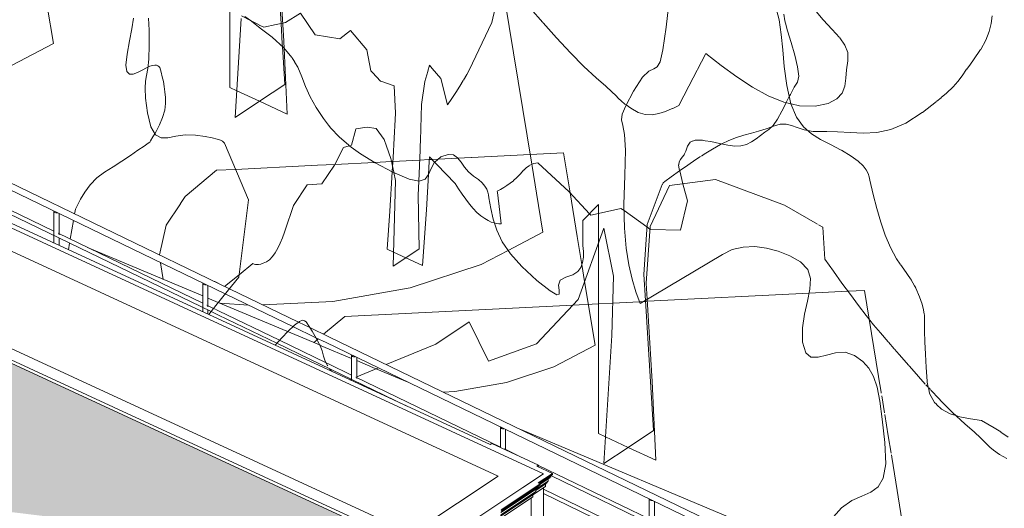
# Model space of a CAD drawing. Header units: millimetres. Extents: x -46876 to 9452, y -13755 to 24767.
# Tile 42 of 55: x -3529 to 4090, y 2420 to 6201. Entities that reach past the tile are written whole.
import ezdxf

# ---------------------------------------------------------------- set-up
doc = ezdxf.new("R2010")
doc.units = ezdxf.units.MM
for name, color, linetype, lineweight in [('A-FLOR', 192, 'Continuous', 9), ('A-FLOR-HRAL', 11, 'Continuous', 9), ('A-GENM', 13, 'Continuous', 9), ('A-ROOF', 132, 'Continuous', 9), ('A-ROOF-OTLN', 132, 'Continuous', 9), ('A-ROOF-PATT', 132, 'Continuous', 9), ('A-WALL', 113, 'Continuous', 9), ('L-PLNT', 71, 'Continuous', 9)]:
    doc.layers.add(name, color=color, linetype=linetype, lineweight=lineweight)

# ---------------------------------------------------------------- blocks, each defined once
blk = doc.blocks.new('Generic Models 19 - Generic Models 19-3087287-3D - CAPA')
at = {"layer": 'A-GENM'}
for p, q in [((111.5, 2913.4), (-6777.9, 6095)), ((124.3, 2921.9), (111.5, 2913.4)), ((486.4, 2754.6), (124.3, 2921.9)), ((473.6, 2746.1), (486.4, 2754.6)), ((595.1, 2690), (473.6, 2746.1)), ((486.4, 2746.3), (481, 2742.7)), ((486.4, 2746.3), (486.4, 2754.6)), ((484, 2616.3), (595.1, 2690)), ((595.1, 2681.7), (491.4, 2612.9)), ((595.1, 2681.7), (595.1, 2690)), ((197.3, 2408.7), (499.3, 2609.2)), ((499.3, 2600.9), (197.3, 2400.3)), ((552.8, 2618.9), (464.1, 2560.1)), ((545.8, 2610.5), (464.1, 2556.3)), ((559.8, 2630.5), (478.2, 2576.3)), ((499.3, 2609.2), (484, 2616.3)), ((581, 2664.3), (498.5, 2609.6)), ((573.9, 2655.7), (499.3, 2606.1)), ((499.3, 2609.2), (499.3, 2600.9)), ((538.7, 2588.4), (538.7, 2605.9)), ((545.8, 2610.5), (545.8, 2614.2)), ((552.8, 2618.9), (552.8, 2625.8)), ((559.8, 2630.5), (559.8, 2646.3)), ((573.9, 2655.7), (573.9, 2659.7)), ((-9204.6, -3772.7), (364.5, 2580.2)), ((450, 2529.7), (192.8, 2358.9)), ((457.1, 2538.1), (193.5, 2363.1)), ((464.1, 2549.7), (194.1, 2370.4)), ((478.2, 2574.8), (195.4, 2387.1)), ((485.3, 2583.5), (196, 2391.5)), ((538.7, 2588.4), (443, 2524.8)), ((443, 2525), (443, 2507.5)), ((450, 2533.4), (450, 2529.7)), ((457.1, 2545), (457.1, 2538.1)), ((464.1, 2565.5), (464.1, 2549.7)), ((478.2, 2578.9), (478.2, 2574.8)), ((443, 2507.5), (192.2, 2341)), ((428.9, 2022.5), (428.9, 2497.7))]:
    blk.add_line(p, q, dxfattribs=at)
for points in [[(581, 2664.3, 0), (579.8, 2667.5, 0), (580, 2670.8, 0)], [(484.3, 2589.9, 0), (484.1, 2586.6, 0), (485.3, 2583.5, 0)]]:
    blk.add_polyline3d(points, dxfattribs=at)
blk = doc.blocks.new('Railing - 4 cm-4350514-3D - CAPA')
at = {"layer": 'A-FLOR-HRAL'}
for p, q in [((-3264.4, 4716.9), (-3264.4, 4472.4)), ((-3224.4, 4536.5), (-3224.4, 4700.2)), ((-3224.4, 4453.9), (-3224.4, 4511.4))]:
    blk.add_line(p, q, dxfattribs=at)
for points in [[(-3257.2, 4708.1, 0), (-3262.6, 4712.2, 0), (-3264.4, 4717.1, 0), (-3264, 4719.1, 0)], [(-3237, 4706.1, 0), (-3240.4, 4705.5, 0), (-3249.3, 4705.8, 0), (-3257.2, 4708.1, 0)]]:
    blk.add_polyline3d(points, dxfattribs=at)
blk = doc.blocks.new('Railing - 4 cm-4350512-3D - CAPA')
at = {"layer": 'A-FLOR-HRAL'}
for p, q in [((-2112.5, 4160.3), (-2112.5, 3940.4)), ((-2072.5, 3979.9), (-2072.5, 4143.8)), ((-2072.5, 3922), (-2072.5, 3954.9))]:
    blk.add_line(p, q, dxfattribs=at)
for points in [[(-2105.3, 4151.6, 0), (-2110.7, 4155.6, 0), (-2112.5, 4160.6, 0), (-2112, 4162.7, 0)], [(-2085.2, 4149.5, 0), (-2088.5, 4149, 0), (-2097.4, 4149.2, 0), (-2105.3, 4151.6, 0)]]:
    blk.add_polyline3d(points, dxfattribs=at)
blk = doc.blocks.new('Railing - 4 cm-4350510-3D - CAPA')
at = {"layer": 'A-FLOR-HRAL'}
for p, q in [((-960.6, 3603.7), (-960.6, 3408.4)), ((-920.6, 3423.3), (-920.6, 3586.9)), ((-920.6, 3390), (-920.6, 3398.5))]:
    blk.add_line(p, q, dxfattribs=at)
for points in [[(-953.4, 3595, 0), (-958.8, 3599.1, 0), (-960.5, 3604, 0), (-960.2, 3605.9, 0)], [(-933.2, 3592.9, 0), (-936.5, 3592.4, 0), (-945.4, 3592.6, 0), (-953.4, 3595, 0)]]:
    blk.add_polyline3d(points, dxfattribs=at)
blk = doc.blocks.new('Railing - 4 cm-4350508-3D - CAPA')
at = {"layer": 'A-FLOR-HRAL'}
for p, q in [((191.4, 3047.2), (191.4, 2890.9)), ((231.4, 2873.4), (231.4, 3030.4))]:
    blk.add_line(p, q, dxfattribs=at)
for points in [[(198.6, 3038.4, 0), (193.2, 3042.5, 0), (191.4, 3047.4, 0), (191.8, 3049.3, 0)], [(218.7, 3036.3, 0), (215.4, 3035.8, 0), (206.5, 3036, 0), (198.6, 3038.4, 0)]]:
    blk.add_polyline3d(points, dxfattribs=at)
blk = doc.blocks.new('Railing - 4 cm-4350506-3D - CAPA')
at = {"layer": 'A-FLOR-HRAL'}
for p, q in [((1343.3, 2490.6), (1343.3, 1836.7)), ((1383.3, 2310.2), (1383.3, 2473.8)), ((1383.3, 2143.7), (1383.3, 2285)), ((1383.3, 1977.1), (1383.3, 2118.5)), ((1383.3, 1836.5), (1383.3, 1951.9))]:
    blk.add_line(p, q, dxfattribs=at)
for points in [[(1350.5, 2481.8, 0), (1345.1, 2485.9, 0), (1343.3, 2490.8, 0), (1343.7, 2492.8, 0)], [(1370.6, 2479.8, 0), (1367.3, 2479.2, 0), (1358.4, 2479.5, 0), (1350.5, 2481.8, 0)], [(1343.3, 1837, 0), (1345.1, 1832.1, 0), (1350.5, 1828.1, 0)], [(1350.5, 1828.1, 0), (1358.4, 1825.8, 0), (1367.3, 1825.6, 0), (1375.4, 1827.6, 0), (1381.1, 1831.4, 0), (1383.3, 1836.2, 0)]]:
    blk.add_polyline3d(points, dxfattribs=at)
blk = doc.blocks.new('Railing - Railing-3945987-3D - CAPA')
at = {"layer": 'A-FLOR-HRAL'}
for p, q in [((-1906.6, 4118.8), (-3712.1, 4991.2)), ((-3733.5, 4946), (-1938.7, 4078.8)), ((-3729.2, 4755.2), (-2047.3, 3942.6)), ((-3264.4, 4563.9), (-3716.3, 4782.2)), ((-2112.5, 4007.4), (-3232.6, 4548.5)), ((-1371.5, 3860.3), (-1906.6, 4118.8)), ((-1938.7, 4078.8), (-1550.3, 3891.1)), ((-2028.3, 3966.7), (-2080.6, 3992)), ((-2016.2, 3960.9), (-2028.3, 3966.7)), ((-2047.3, 3942.6), (-1990.6, 3915.2)), ((-1990.1, 3948.2), (-2011.5, 3958.5)), ((-1517.6, 3719.9), (-1989.4, 3947.9)), ((-1989.4, 3914.6), (-1538.5, 3696.7)), ((-1549.4, 3890.7), (-1414.7, 3825.6)), ((-1414.7, 3825.6), (-1236.1, 3739.3)), ((-1284.1, 3818), (-1371.5, 3860.3)), ((-1137.3, 3747.1), (-1284.1, 3818)), ((-1236.1, 3739.3), (-1158.5, 3701.8)), ((3078.9, 1710), (-1137.3, 3747.1)), ((-1538.5, 3696.7), (-537.8, 3213.2)), ((-1157.6, 3546), (-1517.6, 3719.9)), ((-1158.5, 3701.8), (3090, 1649.1)), ((-1138.8, 3536.9), (-1157.6, 3546)), ((-960.5, 3450.8), (-1138.8, 3536.9)), ((191.4, 2894.2), (-928.7, 3435.4)), ((347.5, 2818.8), (223.2, 2878.8)), ((1343.3, 2337.6), (486.4, 2751.6)), ((581.2, 2672.5), (3110.5, 1450.5)), ((1343.3, 2171.1), (524.6, 2566.7)), ((524.6, 2533.3), (3129.9, 1274.6))]:
    blk.add_line(p, q, dxfattribs=at)
for name in ['Railing - 4 cm-4350514-3D - CAPA', 'Railing - 4 cm-4350512-3D - CAPA', 'Railing - 4 cm-4350510-3D - CAPA', 'Railing - 4 cm-4350508-3D - CAPA', 'Railing - 4 cm-4350506-3D - CAPA']:
    blk.add_blockref(name, (0, 0))
blk = doc.blocks.new('M_RPC Tree - Deciduous - Red Maple - 9 Meters-V43-3D - CAPA')
at = {"layer": 'L-PLNT'}
for p, q in [((-3268.5, 6017.9), (-3315.5, 6305.5)), ((-3785.3, 5745.5), (-3268.5, 6017.9))]:
    blk.add_line(p, q, dxfattribs=at)
blk = doc.blocks.new('M_RPC Tree - Deciduous - Shumard Oak - 9_1 Meters-4147379-3D - CAPA')
at = {"layer": 'L-PLNT'}
for p, q in [((176.8, 6408.1), (124.2, 6179.5)), ((-1357.1, 6250.8), (-1472.7, 6178.9)), ((-1241.5, 6083.5), (-1357.1, 6250.8)), ((-2661.6, 6130.4), (-2648.4, 6213.3)), ((-1742.8, 6194.2), (-1812.7, 6229.7)), ((-1676.1, 6160.5), (-1742.8, 6194.2)), ((-1493.5, 6174.4), (-1544, 6163.5)), ((-1472.7, 6178.9), (-1493.5, 6174.4)), ((124.2, 6179.5), (-24.7, 5864.1)), ((2383.7, 6243.7), (2392.3, 6192.9)), ((2392.3, 6192.9), (2397.3, 6175)), ((2397.6, 6174), (2413.8, 6116)), ((-2678.9, 6037.1), (-2661.6, 6130.4)), ((-1640.8, 6142.6), (-1674.6, 6159.7)), ((-1544, 6163.5), (-1640.8, 6142.6)), ((-968.3, 6116.8), (-1052.4, 6053.1)), ((-842.2, 5967.5), (-968.3, 6116.8)), ((2413.8, 6116), (2441.6, 6023.8)), ((-2697.8, 5935.3), (-2678.9, 6037.1)), ((-1052.4, 6053.1), (-1241.5, 6083.5)), ((2441.6, 6023.8), (2469.5, 5927.1)), ((-810.7, 5804.8), (-842.2, 5967.5)), ((-2707, 5850.3), (-2697.8, 5935.3)), ((2469.5, 5927.1), (2491, 5836.4)), ((-2699.7, 5800.7), (-2707, 5850.3)), ((-2679.6, 5779.3), (-2699.7, 5800.7)), ((-2616.7, 5791.9), (-2650.7, 5778.8)), ((-2581.4, 5811.1), (-2616.7, 5791.9)), ((-2548.8, 5829.1), (-2581.4, 5811.1)), ((-2537, 5834.4), (-2548.8, 5829.1)), ((-2521.8, 5841.2), (-2537, 5834.4)), ((-2500.4, 5847.7), (-2521.8, 5841.2)), ((-2483.5, 5849.8), (-2500.4, 5847.7)), ((-2470.3, 5848.1), (-2483.5, 5849.8)), ((-2459.9, 5843.8), (-2470.3, 5848.1)), ((-2451.3, 5837.7), (-2459.9, 5843.8)), ((-2443.6, 5830.6), (-2451.3, 5837.7)), ((-2434.3, 5795.2), (-2443.6, 5830.6)), ((-2425.4, 5759.3), (-2434.3, 5795.2)), ((-799.5, 5792.7), (-810.7, 5804.8)), ((-737.1, 5725.2), (-798.9, 5792)), ((-371, 5800.8), (-392.8, 5722.3)), ((-357.8, 5848.1), (-370.5, 5802.5)), ((-337.2, 5824.3), (-357.8, 5848.1)), ((-270.1, 5746.8), (-336.2, 5823.1)), ((-45.3, 5821.5), (-69.1, 5777.3)), ((-24.7, 5864.1), (-45.3, 5821.5)), ((2491, 5836.4), (2499.6, 5762.7)), ((-2650.7, 5778.8), (-2679.6, 5779.3)), ((-2417.2, 5722.3), (-2425.4, 5759.3)), ((-2410.2, 5683.6), (-2417.2, 5722.3)), ((-734.6, 5724.3), (-737.1, 5725.2)), ((-632.1, 5688.1), (-733.9, 5724.1)), ((-392.8, 5722.3), (-419.1, 5545.3)), ((-217.6, 5542.4), (-270.1, 5746.8)), ((-96.4, 5730.5), (-124.2, 5685.4)), ((-69.1, 5777.3), (-95.6, 5731.9)), ((2488.8, 5716.6), (2463.9, 5677.7)), ((2499.6, 5762.7), (2488.8, 5716.6)), ((-2404.7, 5642.7), (-2410.2, 5683.6)), ((-2401.1, 5599), (-2404.7, 5642.7)), ((-621.6, 5478.1), (-632.1, 5688.1)), ((-124.2, 5685.4), (-154.4, 5638.2)), ((2463.9, 5677.7), (2435, 5623)), ((-2399.8, 5552), (-2401.1, 5599)), ((-185.7, 5590.4), (-217.6, 5542.4)), ((-154.4, 5638.2), (-185.7, 5590.4)), ((2426.5, 5606.2), (2403.1, 5559.2)), ((2435, 5623), (2426.5, 5606.2)), ((-2424.2, 5443.2), (-2406.6, 5499.7)), ((-2406.6, 5499.7), (-2399.8, 5552)), ((-419.1, 5545.3), (-427.5, 5267.2)), ((2369.4, 5493.3), (2334.9, 5432.1)), ((2402.4, 5557.9), (2369.4, 5493.3)), ((-2448.1, 5386.9), (-2424.2, 5443.2)), ((-634.7, 5234.7), (-621.6, 5478.1)), ((2334.9, 5432.1), (2300.8, 5382.5)), ((-2483.7, 5318.8), (-2474.2, 5335.5)), ((-2474.2, 5335.5), (-2448.1, 5386.9)), ((-927.8, 5354.8), (-962.5, 5230.1)), ((-839.8, 5368.6), (-927.5, 5355.9)), ((-769.7, 5358.1), (-839.8, 5368.6)), ((-708.4, 5273.5), (-769.7, 5358.1)), ((2268.2, 5351.4), (2236.5, 5329.4)), ((2300.8, 5382.5), (2268.2, 5351.4)), ((-2522.5, 5254.1), (-2515.7, 5264.6)), ((-2515.7, 5264.6), (-2498.2, 5293.2)), ((-2498.2, 5293.2), (-2483.7, 5318.8)), ((-689.8, 5221.5), (-708.4, 5273.5)), ((-427.5, 5267.2), (-427.9, 5254.6)), ((1675.3, 5259.9), (1658.6, 5254.3)), ((1698.8, 5267.9), (1676.7, 5260.4)), ((1754.9, 5267.6), (1699.6, 5268.1)), ((1776.4, 5264.3), (1754.9, 5267.6)), ((1818.8, 5257.7), (1776.4, 5264.3)), ((1885.7, 5243.5), (1818.8, 5257.7)), ((2170.3, 5278.8), (2134.2, 5255.3)), ((2204.1, 5304.3), (2170.3, 5278.8)), ((2236.5, 5329.4), (2204.1, 5304.3)), ((-2672.6, 5149.7), (-2613.6, 5190.1)), ((-2613.6, 5190.1), (-2566, 5223.3)), ((-2566, 5223.3), (-2534.1, 5245.8)), ((-2534.1, 5245.8), (-2522.5, 5254.1)), ((-1023.9, 5212.2), (-1094, 5074.5)), ((-978.5, 5225.4), (-1023.9, 5212.2)), ((-962.5, 5230.1), (-978.5, 5225.4)), ((-655.8, 5126.1), (-689.8, 5221.4)), ((-640.1, 5135), (-637.5, 5183.9)), ((-637.4, 5184.8), (-634.7, 5234.4)), ((-430.6, 5191.7), (-440.8, 4952.2)), ((-429.8, 5211), (-430.5, 5193.2)), ((-428.9, 5230.4), (-429.7, 5212.6)), ((-427.9, 5254.6), (-428.9, 5231.4)), ((1626.5, 5183.1), (1616, 5163.1)), ((1637.7, 5221), (1626.5, 5183.1)), ((1658.6, 5254.3), (1637.7, 5221)), ((1949.8, 5229.9), (1885.7, 5243.5)), ((2005.5, 5222), (1949.8, 5229.9)), ((2052.6, 5224.3), (2005.5, 5222)), ((2095.2, 5236.3), (2052.6, 5224.3)), ((2134.2, 5255.3), (2095.2, 5236.3)), ((-2806.8, 5061.8), (-2738.4, 5105.8)), ((-2738.4, 5105.8), (-2672.6, 5149.7)), ((-653.9, 5116.9), (-655.8, 5126.1)), ((-634.3, 5021.9), (-653.9, 5116.9)), ((-642.2, 5095.5), (-640.1, 5134.5)), ((-641.8, 5103.7), (-433.9, 5114.1)), ((-433.9, 5114.1), (-360, 5117.8)), ((-360.5, 5107.9), (-360.7, 5103.5)), ((-358.9, 5140.3), (-360.5, 5107.9)), ((-360, 5117.8), (-338.1, 5118.9)), ((-319.3, 5099.4), (-358.9, 5140.3)), ((-338.1, 5118.9), (-290.4, 5121.3)), ((-288.9, 5121.3), (-137.3, 5128.9)), ((-137.3, 5128.9), (-34.3, 5134.1)), ((-32.6, 5134.2), (421.5, 5156.9)), ((421.5, 5156.9), (680.2, 5169.9)), ((730.7, 4860.6), (680.2, 5169.9)), ((1584, 5119), (1574.3, 5100.8)), ((1597.4, 5136.1), (1584, 5119)), ((1612.3, 5156.2), (1597.4, 5136.1)), ((1615.8, 5162.8), (1612.3, 5156.2)), ((-2873.1, 5021.4), (-2806.8, 5061.8)), ((-2006.5, 5035.3), (-2247.7, 4831.5)), ((-2006.5, 5035.3), (-1858.9, 5042.7)), ((-1858.9, 5042.7), (-1274.5, 5072)), ((-1273.1, 5072), (-1224.7, 5074.5)), ((-1224.5, 5074.5), (-1090.6, 5081.2)), ((-1094, 5074.5), (-1190.4, 4930.7)), ((-1090.6, 5081.2), (-782.7, 5096.6)), ((-782.7, 5096.6), (-651, 5103.2)), ((-651, 5103.2), (-641.8, 5103.7)), ((-646.7, 5023.7), (-643.9, 5068.4)), ((-643.9, 5068.4), (-642.6, 5089.1)), ((-642.6, 5089.1), (-642.3, 5093.8)), ((-360.8, 5103.2), (-365.9, 5003.1)), ((-300.6, 5080.2), (-318.6, 5098.8)), ((-159.2, 4934.2), (-300.6, 5080.2)), ((370.7, 5036.4), (345.2, 5008.9)), ((393.4, 5056.9), (371.2, 5036.9)), ((413.7, 5071.3), (393.4, 5056.9)), ((432.4, 5081.1), (413.8, 5071.4)), ((449.7, 5087.4), (432.4, 5081.1)), ((465.9, 5091.2), (449.7, 5087.4)), ((481.8, 5093.9), (465.9, 5091.2)), ((723.5, 4868.4), (481.8, 5093.9)), ((1570.4, 5077.5), (1574.6, 5045)), ((1574.3, 5100.8), (1570.5, 5078)), ((1574.6, 5045), (1578.2, 5031.2)), ((1578.2, 5031.2), (1603.7, 4931.6)), ((-2983.4, 4923.7), (-2932.6, 4977.2)), ((-2932.6, 4977.2), (-2873.1, 5021.4)), ((-666, 4719), (-646.7, 5023.7)), ((-638.2, 4294.6), (-620.7, 4955.7)), ((-633.4, 5017.3), (-634.1, 5021)), ((-620.7, 4955.7), (-633.4, 5017.3)), ((-365.9, 5003.1), (-379.9, 4728.5)), ((291.2, 4954.6), (266.6, 4934.9)), ((318.2, 4979.7), (292.3, 4955.5)), ((345.2, 5008.9), (318.5, 4979.9)), ((-3025.3, 4866.8), (-2983.4, 4923.7)), ((-1304.3, 4923.4), (-1409.5, 4762.5)), ((-1190.4, 4930.7), (-1304.3, 4923.4)), ((-440.8, 4952.2), (-445.4, 4844.2)), ((-132.2, 4892.5), (-159.2, 4934.2)), ((-104.9, 4851.6), (-132.2, 4892.5)), ((191.3, 4888), (166.5, 4874.9)), ((216.2, 4901.9), (191.3, 4888)), ((241.3, 4917.2), (216.2, 4901.9)), ((266.6, 4934.9), (241.5, 4917.4)), ((1603.7, 4931.6), (1637.7, 4799.4)), ((-3081.8, 4766), (-3058.2, 4812.2)), ((-3058.2, 4812.2), (-3025.3, 4866.8)), ((-2247.7, 4831.5), (-2283.4, 4777.7)), ((-436.7, 4428.4), (-445.4, 4844.2)), ((-77.3, 4812.1), (-104.9, 4851.6)), ((-49.2, 4774.7), (-77.3, 4812.1)), ((166.5, 4874.9), (167.9, 4863.8)), ((168.1, 4862.8), (186.8, 4711.8)), ((880.9, 4699.7), (723.5, 4868.4)), ((785.8, 4523.3), (730.7, 4860.6)), ((-3101, 4721.9), (-3096.2, 4733.9)), ((-3096.2, 4733.9), (-3081.8, 4766)), ((-2283.8, 4777), (-2394.5, 4609.9)), ((-1409.5, 4762.5), (-1474.2, 4572.4)), ((-411.4, 4298.6), (-379.9, 4728.5)), ((-20.3, 4740.1), (-49.2, 4774.7)), ((9.5, 4709.2), (-20.3, 4740.1)), ((1122.8, 4740.9), (948.8, 4701.2)), ((1147.6, 4723.3), (1122.8, 4740.9)), ((1637.7, 4799.4), (1585.1, 4573)), ((-3105.1, 4697.8), (-3101, 4721.9)), ((-684.6, 4424.8), (-666, 4718.4)), ((40.4, 4682.5), (9.5, 4709.2)), ((70.1, 4661.3), (40.4, 4682.5)), ((96.5, 4645.9), (70.1, 4661.3)), ((186.9, 4710.8), (198.1, 4621.1)), ((891.6, 4688.2), (880.9, 4699.7)), ((948.8, 4701.2), (891.6, 4688.2)), ((1324.3, 4598.2), (1147.6, 4723.3)), ((-3138.4, 4502.6), (-3113.8, 4646.7)), ((-2394.5, 4609.9), (-2448.1, 4380.3)), ((-1474.2, 4572.4), (-1479.6, 4556.4)), ((120.1, 4635.2), (96.5, 4645.9)), ((141.5, 4628.3), (120.1, 4635.2)), ((143.9, 4627.9), (141.5, 4628.3)), ((161.3, 4624.3), (143.9, 4627.9)), ((180, 4622.2), (161.3, 4624.3)), ((198.1, 4621.1), (180, 4622.2)), ((1348.5, 4581.1), (1324.3, 4598.2)), ((1354, 4577.2), (1348.5, 4581.1)), ((1585.1, 4573), (1354, 4577.2)), ((-1496.6, 4513.7), (-1513.9, 4472.1)), ((-1479.6, 4556.4), (-1496.6, 4513.7)), ((821.5, 4305.4), (786, 4522.2)), ((-3152.3, 4420.7), (-3143.5, 4472.3)), ((-1532, 4433.1), (-1551.3, 4397.8)), ((-1513.9, 4472.1), (-1532, 4433.1)), ((-635.4, 4402.1), (-684.6, 4424.8)), ((-436.7, 4428.4), (-541.6, 4358.8)), ((-1594.8, 4343.3), (-1619.8, 4326.6)), ((-1572.1, 4367.4), (-1594.8, 4343.3)), ((-1551.3, 4397.8), (-1572.1, 4367.4)), ((-541.6, 4358.8), (-638.2, 4294.6)), ((-541.6, 4358.8), (-635.4, 4402.1)), ((-411.4, 4298.6), (-541.6, 4358.8)), ((-2438.8, 4320.7), (-2417.7, 4191.7)), ((-1725, 4313.7), (-1831.3, 4227.2)), ((-1715.5, 4310.3), (-1725, 4313.7)), ((-1705.3, 4307.5), (-1715.5, 4310.3)), ((-1693.7, 4306.1), (-1705.3, 4307.5)), ((-1680.1, 4306.6), (-1693.7, 4306.1)), ((-1663.7, 4309.8), (-1680.1, 4306.6)), ((-1643.8, 4316.2), (-1663.7, 4309.8)), ((-1619.8, 4326.6), (-1643.8, 4316.2)), ((842.7, 4175.2), (821.5, 4305.4)), ((-1831.3, 4227.2), (-1943.3, 4136)), ((-2018.4, 4174.8), (-2025.3, 4176.1)), ((-1997.3, 4163.4), (-2018.4, 4174.8)), ((-1994.3, 4161.1), (-1997.3, 4163.4)), ((923.3, 3682.2), (842.7, 4175.2)), ((604.6, 3514.3), (923.3, 3682.2)), ((237.2, 3394.5), (604.6, 3514.3)), ((-162.7, 3323.8), (237.2, 3394.5)), ((-252, 3319.3), (-162.7, 3323.8))]:
    blk.add_line(p, q, dxfattribs=at)
blk = doc.blocks.new('M_RPC Tree - Deciduous - Scarlet Oak - 12_5 Meters-V45-3D - CAPA')
at = {"layer": 'L-PLNT'}
for p, q in [((-2528.4, 6120.1), (-2533.4, 6214)), ((-1734.8, 6188.5), (-1787.5, 6226.3)), ((-1668.1, 6136.7), (-1734.8, 6188.5)), ((3989.6, 6172.8), (3973.5, 6110.4)), ((3997.6, 6230), (3989.6, 6172.8)), ((-2527.2, 6003.6), (-2528.4, 6120.1)), ((-1576.2, 6064.5), (-1668.1, 6136.7)), ((3973.5, 6110.4), (3947.1, 6043.3)), ((-1485.7, 5983.9), (-1576.2, 6064.5)), ((3947.1, 6043.3), (3907.7, 5970.5)), ((-2530.5, 5895.1), (-2527.2, 6003.6)), ((-1422.8, 5908.2), (-1484.8, 5983.1)), ((3907.2, 5969.8), (3852.6, 5890.6)), ((-2538.3, 5822.2), (-2530.5, 5895.1)), ((-1401, 5871.8), (-1421.5, 5906.5)), ((-1377.9, 5832.6), (-1400.3, 5870.7)), ((3852.6, 5890.6), (3828.7, 5858.1)), ((-2547.7, 5770.2), (-2538.3, 5822.2)), ((-1345.7, 5759.1), (-1377.9, 5832.6)), ((3799, 5817.4), (3763.2, 5765.9)), ((3827.6, 5856.5), (3800.1, 5819)), ((-2558.8, 5670.8), (-2555.5, 5724.6)), ((-2555.5, 5724.6), (-2547.7, 5770.2)), ((-1316.6, 5684), (-1345.7, 5759.1)), ((3731.7, 5722.9), (3695.4, 5681.5)), ((3763.2, 5765.9), (3731.7, 5722.9)), ((-2554.5, 5594.1), (-2558.8, 5670.8)), ((-1282.4, 5605.1), (-1316.6, 5684)), ((3695.4, 5681.5), (3644.2, 5633.3)), ((-2539.6, 5480), (-2554.5, 5594.1)), ((-1235, 5520.8), (-1282.4, 5605.1)), ((3566.6, 5568.8), (3456.2, 5482.5)), ((3600.7, 5597), (3567.9, 5569.7)), ((3644.2, 5633.3), (3601.6, 5597.8)), ((-1178.3, 5436.9), (-1234.6, 5520.2)), ((-2513.8, 5370.8), (-2539.6, 5480)), ((-1139, 5386), (-1178.3, 5436.9)), ((3455, 5481.8), (3329.2, 5400)), ((-2478.9, 5310.5), (-2513.8, 5370.8)), ((-1120.7, 5362.3), (-1139, 5386)), ((-1056.9, 5293.6), (-1120.7, 5362.3)), ((2189.5, 5338.7), (2132.8, 5323.4)), ((2246.4, 5356.1), (2189.5, 5338.7)), ((2290.7, 5372.9), (2246.4, 5356.1)), ((2303.3, 5377.7), (2290.7, 5372.9)), ((2356.6, 5393.3), (2304.1, 5378)), ((2401.1, 5393), (2356.6, 5393.3)), ((2443.2, 5382), (2401.1, 5393)), ((2488.6, 5365.6), (2443.2, 5382)), ((2542.8, 5348.9), (2488.6, 5365.6)), ((2567, 5344.7), (2542.8, 5348.9)), ((2611.6, 5337), (2567, 5344.7)), ((2700.5, 5335.1), (2612.6, 5337)), ((2714.7, 5335), (2700.5, 5335.1)), ((2800.2, 5334.4), (2716.1, 5335)), ((2899.1, 5327.7), (2800.2, 5334.4)), ((3212.1, 5351.3), (3102.9, 5328.2)), ((3329.2, 5400), (3212.1, 5351.3)), ((-2434.9, 5286.6), (-2478.9, 5310.5)), ((-2381.8, 5286.8), (-2434.9, 5286.6)), ((-2319.7, 5298.7), (-2381.8, 5286.8)), ((-2248.4, 5309.9), (-2319.7, 5298.7)), ((-2168, 5308), (-2248.4, 5309.9)), ((-2093.9, 5296.1), (-2168, 5308)), ((-2039.2, 5285.7), (-2093.9, 5296.1)), ((-2000.9, 5276.5), (-2039.2, 5285.7)), ((-1975.5, 5268.2), (-2000.9, 5276.5)), ((-1959.9, 5260.6), (-1975.5, 5268.2)), ((-1950.8, 5253.5), (-1959.9, 5260.6)), ((-983.1, 5229), (-1056.9, 5293.6)), ((1957.6, 5266.2), (1903.8, 5239.6)), ((2017.5, 5289.6), (1957.6, 5266.2)), ((2075.7, 5307.8), (2017.5, 5289.6)), ((2132.8, 5323.4), (2075.7, 5307.8)), ((2999.2, 5323), (2899.1, 5327.7)), ((3102.9, 5328.2), (2999.2, 5323)), ((-1945, 5246.6), (-1950.8, 5253.5)), ((-1759.2, 4806.3), (-1945, 5246.6)), ((-890.8, 5162.3), (-981.9, 5227.9)), ((1831.6, 5198.6), (1767.9, 5159.3)), ((1895.3, 5235.4), (1831.6, 5198.6)), ((1903.8, 5239.6), (1895.3, 5235.4)), ((-778.6, 5094.1), (-890.8, 5162.3)), ((-269.2, 5138.8), (-317.1, 5099.3)), ((-213.9, 5157.9), (-269.2, 5138.8)), ((-172.4, 5153.9), (-213.9, 5157.9)), ((-140.2, 5132.4), (-172.4, 5153.9)), ((-112.9, 5099.5), (-140.2, 5132.4)), ((1704.2, 5117.8), (1640.5, 5074.7)), ((1740, 5141.1), (1704.2, 5117.8)), ((1767.9, 5159.3), (1745.9, 5144.9)), ((-640.5, 5020.4), (-778.6, 5094.1)), ((-345.4, 5050.3), (-365.4, 5003.2)), ((-317.8, 5098.7), (-345.4, 5050.3)), ((-86.2, 5060.9), (-112.9, 5099.5)), ((-55.6, 5022.4), (-86.2, 5060.9)), ((1576.8, 5030.3), (1513, 4985)), ((1640.5, 5074.7), (1576.8, 5030.3)), ((-515.5, 4966), (-640.5, 5020.4)), ((-437, 4951.4), (-515.5, 4966)), ((-391.5, 4967), (-437, 4951.4)), ((-365.4, 5003.2), (-391.5, 4967)), ((-16.7, 4990), (-55.6, 5022.4)), ((22.3, 4963.2), (-16.7, 4990)), ((51.1, 4937.7), (22.3, 4963.2)), ((1513, 4985), (1462.6, 4948.8)), ((1854.8, 4963.1), (1498.3, 4918.4)), ((2389.5, 4764.5), (1854.8, 4963.1)), ((71.4, 4913.4), (51.1, 4937.7)), ((85, 4889.8), (71.4, 4913.4)), ((93.5, 4867), (85, 4889.8)), ((1444, 4925.5), (1325.5, 4615.5)), ((1498.3, 4918.4), (1349.8, 4600.5)), ((1449.3, 4939.3), (1444.2, 4926)), ((1462.2, 4948.6), (1449.3, 4939.3)), ((-1833.5, 4209.4), (-1759.2, 4806.3)), ((98.7, 4844.5), (93.5, 4867)), ((102.1, 4822.3), (98.7, 4844.5)), ((115.7, 4740.3), (102.1, 4822.3)), ((134.2, 4657.2), (115.7, 4740.3)), ((948.8, 4769.6), (829.9, 4647.3)), ((948.8, 4573.7), (948.8, 4769.6)), ((2644.6, 4619), (2389.5, 4764.5)), ((162.6, 4571.7), (134.2, 4657.2)), ((205.7, 4482.8), (162.6, 4571.7)), ((991, 4586.7), (792.8, 4036.4)), ((829.9, 4647.3), (829.9, 4537)), ((948.8, 4469.5), (948.8, 4573.4)), ((1065.3, 4217.3), (991, 4586.7)), ((1325.5, 4615.5), (1300.7, 4228.6)), ((1349.8, 4600.5), (1320.1, 4163.2)), ((2685.5, 4595.7), (2652.7, 4614.5)), ((2701.4, 4346.7), (2686.6, 4595.1)), ((829.9, 4536.1), (829.9, 4454)), ((268.7, 4389.3), (205.7, 4482.8)), ((829.9, 4454), (832.7, 4407.9)), ((948.8, 2998), (948.8, 4469.5)), ((356.3, 4290), (268.7, 4389.3)), ((832.7, 4363.2), (827.2, 4321.3)), ((832.7, 4407.9), (832.7, 4363.2)), ((2768.2, 4253.9), (2701.4, 4346.7)), ((473.5, 4183.8), (356.3, 4290)), ((813.6, 4283.6), (789, 4251.5)), ((827.2, 4321.3), (813.6, 4283.6)), ((-1923.3, 4098.1), (-1833.5, 4209.4)), ((696.3, 4209.7), (653.5, 4186)), ((750.8, 4226.4), (696.3, 4209.7)), ((789, 4251.5), (750.8, 4226.4)), ((1052.9, 3758.1), (1065.3, 4217.3)), ((1313, 4028.4), (1300.7, 4228.6)), ((2834.2, 4162.6), (2768.2, 4253.9)), ((576.2, 4102.9), (473.5, 4183.8)), ((653.5, 4186), (641.7, 4147.4)), ((641.7, 4147.4), (644.4, 4106.9)), ((1320.1, 4163.2), (1327.5, 4037.1)), ((2899, 4074.1), (2834.2, 4162.6)), ((-2010.5, 3989.2), (-1923.3, 4098.1)), ((628.1, 4071.7), (576.2, 4102.9)), ((645.3, 4077.4), (628.1, 4071.7)), ((644.4, 4106.9), (645.3, 4077.4)), ((1328.4, 4021.9), (2579.7, 4084.6)), ((2579.7, 4084.6), (2880.3, 4099.7)), ((2880.3, 4099.7), (3008.2, 4106.1)), ((2961.9, 3990), (2899, 4074.1)), ((3044.6, 3883.3), (3008.2, 4106.1)), ((-2066, 3918.9), (-2010.5, 3989.2)), ((-1014.2, 3904.5), (752, 3993)), ((792.8, 4036.4), (470.7, 3693.7)), ((752, 3993), (948.8, 4002.9)), ((948.8, 4002.9), (1059.7, 4008.4)), ((1059.7, 4008.4), (1266.9, 4018.8)), ((1266.9, 4018.8), (1299.6, 4020.5)), ((1299.6, 4020.5), (1313.5, 4021.1)), ((1375, 3021.8), (1313, 4028.4)), ((1313.5, 4021.1), (1328.4, 4021.9)), ((1327.5, 4037.1), (1364.7, 3401.8)), ((3022.1, 3911.5), (2961.9, 3990)), ((-1014.2, 3904.5), (-1177.9, 3766.2)), ((3079.1, 3840.1), (3022.1, 3911.5)), ((-1401.9, 3837.8), (-1456.6, 3785.9)), ((-1364.5, 3865.4), (-1401.9, 3837.8)), ((-1340.2, 3874.5), (-1364.5, 3865.4)), ((-1324.5, 3871.4), (-1340.2, 3874.5)), ((-1313.2, 3862.2), (-1324.5, 3871.4)), ((-1289.4, 3826.3), (-1313.2, 3862.2)), ((-1266.1, 3790.2), (-1289.4, 3826.3)), ((-49.6, 3863.7), (-309.8, 3690.9)), ((99, 3559.7), (-49.6, 3863.7)), ((3117.1, 3439.9), (3044.6, 3883.3)), ((3132.2, 3777.3), (3079.1, 3840.1)), ((-1456.6, 3785.9), (-1532.9, 3703.3)), ((-1244, 3753.6), (-1266.1, 3790.2)), ((-1223.4, 3716.3), (-1244, 3753.6)), ((991, 2766.8), (1052.9, 3758.1)), ((3192.8, 3707.4), (3132.2, 3777.3)), ((-1532.9, 3703.3), (-1551.7, 3681.4)), ((-1227.7, 3724.2), (-1253.5, 3702.4)), ((-1219, 3731.6), (-1227.7, 3724.2)), ((-1205, 3678.2), (-1223.4, 3716.3)), ((-1189.4, 3638.9), (-1205, 3678.2)), ((-309.8, 3690.9), (-692, 3531.4)), ((470.7, 3693.7), (99, 3559.7)), ((3238.3, 3654.6), (3195.5, 3704.2)), ((-1176.9, 3598.4), (-1189.4, 3638.9)), ((-1164.1, 3559.5), (-1176.9, 3598.4)), ((3277.3, 3609.4), (3241.4, 3651)), ((3350.4, 3525.6), (3277.3, 3609.4)), ((-1147.4, 3524.9), (-1164.1, 3559.5)), ((-1145, 3521.1), (-1147.4, 3524.9)), ((-753, 3506), (-920.6, 3436)), ((3373.8, 3498.8), (3353.4, 3522.2)), ((-1127.5, 3493.9), (-1131.5, 3500.1)), ((-1117, 3480.7), (-1127.5, 3493.9)), ((3137, 3317.8), (3117.5, 3437)), ((3478.6, 3381.6), (3373.8, 3498.8)), ((-962.3, 3418.6), (-973, 3414.2)), ((1394.4, 2792.2), (1364.7, 3401.8)), ((3501.4, 3357.1), (3483.5, 3376.4)), ((3138.3, 3309.9), (3137.3, 3316.2)), ((3163.2, 3157.6), (3141.6, 3289.8)), ((3511.4, 3346.4), (3506, 3352.1)), ((3519, 3338.1), (3511.4, 3346.3)), ((3586, 3266.1), (3522.2, 3334.7)), ((3593.6, 3258.4), (3586, 3266.1)), ((3690.3, 3160.4), (3595.1, 3256.8)), ((3191.9, 2981.8), (3165.1, 3146.1)), ((3785.7, 3072.9), (3690.3, 3160.4)), ((3859, 3009.1), (3785.7, 3072.9)), ((1003.8, 2972.5), (948.8, 2998)), ((1179, 2891.6), (1003.8, 2972.5)), ((1375, 3021.8), (1179, 2891.6)), ((3214.2, 2845.8), (3192.1, 2980.9)), ((3906.2, 2965.3), (3859, 3009.1)), ((3936.1, 2935.4), (3906.2, 2965.3)), ((3957.2, 2913.5), (3936.1, 2935.4)), ((3978, 2893.7), (3957.2, 2913.5)), ((1179, 2891.6), (991, 2766.8)), ((1394.4, 2792.2), (1179, 2891.6)), ((3218.9, 2816.8), (3216.2, 2833.3)), ((4007.1, 2870.1), (3978, 2893.7)), ((4053, 2836.7), (4007.1, 2870.1)), ((4109.5, 2805.3), (4053, 2836.7)), ((3372.2, 1878.8), (3219, 2816.5))]:
    blk.add_line(p, q, dxfattribs=at)
blk = doc.blocks.new('M_RPC Tree - Deciduous - Siberian Crab Apple - 6_1 Meters-V48-3D - CAPA')
at = {"layer": 'L-PLNT'}
for p, q in [((1473.3, 6142.6), (1500.6, 6379.4)), ((2347, 6199), (2316.1, 6317)), ((2364.5, 6085.6), (2347, 6199)), ((1447.9, 5968.1), (1473.3, 6142.6)), ((2375.7, 5968.7), (2364.5, 6085.6)), ((1426.3, 5875.2), (1447.9, 5968.1)), ((2387.6, 5840), (2375.7, 5968.7)), ((1404.2, 5835.5), (1426.3, 5875.2)), ((1290.3, 5755.8), (1340.6, 5803.9)), ((1340.6, 5803.9), (1377.1, 5821.1)), ((1377.1, 5821.1), (1404.2, 5835.5)), ((2407.2, 5691.3), (2387.6, 5840)), ((1221.8, 5648.8), (1290.3, 5755.8)), ((1161.8, 5535.1), (1221.8, 5648.8)), ((2439, 5551.1), (2407.2, 5691.3)), ((1133.7, 5469.4), (1161.8, 5535.1)), ((2482.1, 5447.6), (2439, 5551.1)), ((1128.5, 5426.8), (1133.7, 5469.4)), ((1137.2, 5382.7), (1128.5, 5426.8)), ((2535.4, 5372.5), (2482.1, 5447.6)), ((1150.4, 5312.3), (1137.2, 5382.7)), ((2597.8, 5317.7), (2535.4, 5372.5)), ((1159.3, 5191), (1150.4, 5312.3)), ((2668.3, 5274.7), (2597.8, 5317.7)), ((2745.8, 5235.3), (2668.3, 5274.7)), ((1154.8, 4994.1), (1159.3, 5191)), ((2827.6, 5192.2), (2745.8, 5235.3)), ((2904.3, 5145.4), (2829.3, 5191.3)), ((2959.3, 5105.4), (2904.3, 5145.4)), ((2997.5, 5070.2), (2959.3, 5105.4)), ((3022.4, 5038.8), (2997.5, 5070.2)), ((3037.3, 5010.4), (3022.4, 5038.8)), ((1146.7, 4771.7), (1154.8, 4994.1)), ((3045.5, 4983.9), (3037.3, 5010.4)), ((3050.4, 4958.4), (3045.5, 4983.9)), ((3076.5, 4848.7), (3050.4, 4958.4)), ((3104, 4740.4), (3076.5, 4848.7)), ((1150.2, 4586.8), (1146.7, 4771.7)), ((3134.2, 4634.9), (3104, 4740.4)), ((1163.1, 4432.9), (1150.2, 4586.8)), ((3147.4, 4596.4), (3134.7, 4633.7)), ((3168.8, 4533.8), (3147.5, 4596.1)), ((3208.8, 4438.7), (3168.8, 4533.8)), ((1183.7, 4303.9), (1163.1, 4432.9)), ((1985.7, 4421.4), (1909.1, 4383.4)), ((2069.8, 4441.2), (1985.7, 4421.4)), ((2159, 4444.6), (2069.8, 4441.2)), ((2250.4, 4433.1), (2159, 4444.6)), ((2341.7, 4408.5), (2250.4, 4433.1)), ((3256.1, 4350.5), (3208.9, 4438.6)), ((1909.1, 4383.4), (1272.1, 4004.1)), ((2429.9, 4372.3), (2341.7, 4408.5)), ((2512.6, 4326.4), (2429.9, 4372.3)), ((3285.4, 4308.7), (3256.1, 4350.5)), ((1210, 4193.6), (1183.7, 4303.9)), ((2569.8, 4268.8), (2512.6, 4326.4)), ((2590.7, 4197.6), (2569.8, 4268.8)), ((3311.7, 4271.1), (3286.1, 4307.6)), ((3364.9, 4196.5), (3311.7, 4271.1)), ((1240.1, 4095.7), (1210, 4193.6)), ((2586.1, 4115), (2590.7, 4197.6)), ((3371.4, 4184.7), (3364.9, 4196.5)), ((2566.8, 4022.5), (2586.1, 4115)), ((3381.1, 4167.3), (3371.8, 4184.1)), ((3394.9, 4142.6), (3382.5, 4164.8)), ((3404.7, 4124.8), (3395, 4142.3)), ((3434, 4057.4), (3405.1, 4124.2)), ((1272.1, 4004.1), (1240.1, 4095.7)), ((3453.5, 3999.5), (3434, 4057.4)), ((2543.6, 3922.2), (2566.8, 4022.5)), ((3465, 3955), (3453.6, 3999.2)), ((2527.6, 3815.9), (2543.6, 3922.2)), ((3471, 3924.2), (3465.5, 3952.7)), ((3472.5, 3913.5), (3471, 3924.1)), ((3472.5, 3898.3), (3472.5, 3913.5)), ((3473, 3855.9), (3472.5, 3898.3)), ((2529.4, 3705.5), (2527.6, 3815.9)), ((3473.1, 3848.7), (3473, 3855.9)), ((3474.1, 3791), (3473.1, 3847.3)), ((3476.2, 3708.5), (3474.1, 3791)), ((2553.4, 3623.1), (2529.4, 3705.5)), ((3479.8, 3613.1), (3476.2, 3708.5)), ((2594.5, 3589.5), (2553.4, 3623.1)), ((2649, 3588.7), (2594.5, 3589.5)), ((2713.5, 3605.3), (2649, 3588.7)), ((2784.5, 3623.5), (2713.5, 3605.3)), ((2858.4, 3627.7), (2784.5, 3623.5)), ((2931.7, 3602.1), (2858.4, 3627.7)), ((2994.8, 3555.8), (2931.7, 3602.1)), ((3485.1, 3509.7), (3479.8, 3613.1)), ((3042.7, 3504), (2994.8, 3555.8)), ((3492.6, 3403), (3485.1, 3509.7)), ((3078.6, 3440), (3042.7, 3504)), ((3105.7, 3357.2), (3078.6, 3440)), ((3127.2, 3248.9), (3105.7, 3357.2)), ((3493.8, 3396.9), (3492.6, 3402.7)), ((3501.8, 3357.7), (3493.8, 3396.9)), ((3505.2, 3341.2), (3502.1, 3356.3)), ((3511.7, 3309.2), (3505.3, 3340.8)), ((3549.9, 3238.7), (3511.7, 3309.2)), ((3146.3, 3108.7), (3127.2, 3248.9)), ((3564.8, 3224.5), (3549.9, 3238.7)), ((3603.9, 3187.5), (3566.3, 3223.1)), ((3670.5, 3151.8), (3605.3, 3186.7)), ((3714.9, 3137.8), (3670.5, 3151.8)), ((3746.6, 3127.8), (3714.9, 3137.8)), ((3829.1, 3111.5), (3746.6, 3127.8)), ((3166.4, 2929.7), (3146.3, 3108.7)), ((3914.7, 3099.1), (3829.1, 3111.5)), ((3962.3, 3072.2), (3914.7, 3099.1)), ((4011.5, 3043.2), (3962.3, 3072.2)), ((4063, 3010.7), (4011.5, 3043.2)), ((4121.1, 2970.9), (4063.9, 3010.2)), ((3173.3, 2763.1), (3166.4, 2929.7)), ((3154.2, 2653.8), (3173.3, 2763.1)), ((3113.6, 2586.4), (3154.2, 2653.8)), ((2910.4, 2479.5), (2987, 2514.8)), ((2987, 2514.8), (3056.3, 2545.3)), ((3056.3, 2545.3), (3113.6, 2586.4)), ((2831.1, 2423.8), (2910.4, 2479.5)), ((2769.9, 2352.9), (2831.1, 2423.8))]:
    blk.add_line(p, q, dxfattribs=at)
blk = doc.blocks.new('M_RPC Tree - Deciduous - Scarlet Oak - 12_5 Meters-V52-3D - CAPA')
at = {"layer": 'L-PLNT'}
for p, q in [((-1506.7, 6171.5), (-1545.6, 6802.7)), ((-1528.5, 6772.3), (-1488, 6080.2)), ((433.8, 5081.7), (209.1, 6456.6)), ((-1903.9, 6080.4), (-1903.9, 6288.3)), ((520.3, 6178.2), (424.6, 6287.8)), ((2609.1, 6296.2), (2689.1, 6200.5)), ((-1861.7, 5445.2), (-1814, 6209.2)), ((625.9, 6060.1), (521.1, 6177.3)), ((2689.1, 6200.5), (2759.3, 6124.4)), ((-1497, 6014.6), (-1506.7, 6171.5)), ((2759.3, 6124.4), (2815.9, 6062.1)), ((-1903.9, 5676.4), (-1903.9, 6080)), ((-1483.2, 5981.1), (-1488, 6080.2)), ((733.3, 5944.5), (625.9, 6060.1)), ((2816.4, 6061.5), (2857.5, 6004.8)), ((-1495.7, 5992.8), (-1497, 6013.5)), ((-1477.7, 5700.2), (-1495.7, 5992.8)), ((-1458.3, 5470.6), (-1483.2, 5981.1)), ((837.6, 5838.8), (733.3, 5944.5)), ((2857.5, 6004.8), (2879.3, 5947.7)), ((2879.3, 5947.7), (2878.8, 5883.5)), ((1779.6, 5940.1), (1648.3, 5685.5)), ((1900.6, 5847), (1779.6, 5940.1)), ((2878.8, 5883.5), (2870.3, 5814.2)), ((933, 5751.3), (837.6, 5838.8)), ((2021.5, 5758.3), (1900.6, 5847)), ((2870.3, 5814.2), (2865.1, 5747.9)), ((1006.3, 5687.6), (933, 5751.3)), ((2142.5, 5678.3), (2021.5, 5758.3)), ((2865.1, 5747.9), (2855.8, 5686.6)), ((-1848.8, 5651), (-1903.9, 5676.4)), ((-1673.7, 5570.1), (-1848.8, 5651)), ((-1477.7, 5700.2), (-1673.7, 5570.1)), ((1053.6, 5643.7), (1006.3, 5687.6)), ((1083.5, 5613.8), (1053.6, 5643.7)), ((1648.3, 5685.5), (1571.7, 5536.9)), ((2263.4, 5611.4), (2142.5, 5678.3)), ((2855.8, 5686.6), (2834.8, 5632.4)), ((-1673.7, 5570.1), (-1861.7, 5445.2)), ((-1458.3, 5470.6), (-1673.7, 5570.1)), ((1104.5, 5591.9), (1083.5, 5613.8)), ((1125.3, 5572.1), (1104.5, 5591.9)), ((1154.4, 5548.5), (1125.3, 5572.1)), ((2384.4, 5562), (2263.4, 5611.4)), ((2794.6, 5587.4), (2727.6, 5553.5)), ((2834.8, 5632.4), (2794.6, 5587.4)), ((1164.8, 5540.9), (1154.4, 5548.5)), ((1200.4, 5515.1), (1164.8, 5540.9)), ((1256.8, 5483.7), (1200.4, 5515.1)), ((1469.5, 5490.8), (1417.8, 5474.5)), ((1520.7, 5512.5), (1469.5, 5490.8)), ((1529.8, 5516.9), (1522.2, 5513.2)), ((1571.7, 5536.9), (1531.1, 5517.5)), ((2439.8, 5549.4), (2384.4, 5562)), ((2505.3, 5534.4), (2439.8, 5549.4)), ((2626.3, 5533), (2505.3, 5534.4)), ((2727.6, 5553.5), (2626.3, 5533)), ((1311.7, 5468.2), (1256.8, 5483.7)), ((1365.2, 5466), (1311.7, 5468.2)), ((1417.8, 5474.5), (1365.2, 5466)), ((436, 5068.1), (433.8, 5081.7)), ((470.1, 4859.6), (436.3, 5066.5)), ((519.5, 4557.2), (470.2, 4859.2)), ((250.9, 4415.7), (519.5, 4557.2)), ((42.4, 4305.7), (250.9, 4415.7)), ((-507.6, 4126.5), (42.4, 4305.7)), ((-1106.3, 4020.6), (-507.6, 4126.5)), ((-1978.9, 4007.2), (-1757.7, 3991.4)), ((-1647.6, 3993.5), (-1106.3, 4020.6))]:
    blk.add_line(p, q, dxfattribs=at)

msp = doc.modelspace()

# ---------------------------------------------------------------- hatches: boundary and pattern name
at = {"layer": 'A-ROOF-PATT'}
h = msp.add_hatch(dxfattribs=at)
h.set_pattern_fill('FP_19', color=256, style=0, pattern_type=2)
h.set_pattern_definition([(26.534, (509.267, 3789.426), (617.6658, 341.22335), [8.743, -865.504]), (155.212, (530.4, 3787.18), (-164.4956, -49.3292), [14.664, -210.936]), (19.978, (431.317, 3762.151), (2427.11665744, 883.838986), [91.263, -18161.423]), (155.212, (674.75, 3711.12), (-164.4956, -49.3292), [39.48, -186.12]), (155.212, (687.08, 3714.82), (-164.4956, -49.3292), [38.352, -187.248]), (37.017, (520.096, 3779.413), (288.67478, 242.56815), [12.906, -1277.734]), (73.401, (517.798, 3771.704), (83.860732, 337.1565), [8.045, -1600.871]), (111.129, (521.04, 3763.316), (-608.00364, 1533.72504), [8.993, -1789.561]), (142.651, (533.514, 3753.796), (-449.9447064, 333.0884), [15.692, -3122.666]), (150.728, (531.216, 3746.087), (-204.813714, 94.585753), [14.55, -1440.443]), (141.978, (518.524, 3753.201), (-1594.9758114, 1237.752602), [17.391, -3460.768]), (118.643, (504.824, 3763.913), (-325.76503, 526.33087), [11.456, -752.249]), (78.298, (499.333, 3773.967), (295.119584, 1492.542821), [9.343, -1859.193]), (193.784, (652.265, 3730.905), (-17185.0033975, -4217.23546986), [103.077, -20512.386]), (193.476, (716.653, 3755.673), (-2672.2548942, -645.322296), [79.9, -5246.769]), (20.376, (530.401, 3787.184), (2098.1294865, 785.1723545), [69.777, -4582.053]), (155.212, (550.92, 3745.76), (-164.4956, -49.3292), [19.176, -206.424]), (164.926, (576.96, 3738.744), (-1927.1805553, 514.1275877), [26.965, -5366.022]), (171.904, (594.603, 3736.234), (-369.3094204, 45.261728), [17.821, -3546.295]), (176.642, (616.359, 3734.958), (-903.114676, 41.194319), [21.793, -2157.488]), (185.298, (638.953, 3737.053), (-1561.099541, -156.121385), [22.691, -2246.404]), (155.212, (652.26, 3730.9), (-164.4956, -49.3292), [14.664, -210.936]), (189.591, (652.265, 3730.905), (-164.4956, -49.32774), [12.087, -1196.598]), (184.945, (640.348, 3728.891), (-2957.703964, -262.924008), [18.348, -3651.316]), (177.056, (622.068, 3727.309), (-903.116291, 41.1923154), [24.457, -4866.888]), (170.694, (597.643, 3728.565), (-369.309746, 45.259704), [25.567, -1678.916]), (163.939, (572.412, 3732.7), (-2131.9950653, 608.7083403), [26.239, -5221.52]), (159.022, (547.198, 3739.959), (-1393.3758, 518.195782), [17.116, -1694.523]), (38.132, (501.228, 3783.115), (288.673976, 242.569799), [10.22, -2033.873]), (155.212, (505.77, 3789.16), (-164.4956, -49.3292), [39.48, -186.12]), (155.212, (517.09, 3793.33), (-164.4956, -49.3292), [38.352, -187.248])])
h.paths.add_polyline_path([(-767.4, 2044.9), (-597.2, 2157.8), (-7793.7, 5481.3), (-6787.4, 2781.1), (-889.3, 2059.8)], flags=0)

# ---------------------------------------------------------------- linework, layer by layer
at = {"layer": 'A-FLOR'}
for p, q in [((-2112.5, 4063.4), (-3004.3, 4438.2)), ((-1197, 3678.6), (-2072.5, 4046.6)), ((-960.5, 3579.3), (-1196.2, 3678.3)), ((-796.9, 3510.5), (-920.6, 3562.5)), ((-531.2, 3398.8), (-795.5, 3509.9)), ((2948.7, 1936.3), (350.2, 3028.4))]:
    msp.add_line(p, q, dxfattribs=at)
at = {"layer": 'A-ROOF'}
msp.add_line((-597.2, 2157.8), (-7793.7, 5481.3), dxfattribs=at)
at = {"layer": 'A-ROOF-OTLN'}
msp.add_line((-495.6, 2225.3), (-7654, 5531.2), dxfattribs=at)
at = {"layer": 'A-WALL'}
for p, q in [((-7254.6, 6279.1), (524.6, 2686.5)), ((172.5, 2668.9), (-7414.7, 6172.8)), ((-574.6, 2172.9), (-7178.3, 5222.6)), ((-9396.6, -3684), (172.5, 2668.9)), ((364.5, 2580.2), (524.6, 2686.5)), ((364.5, 2580.2), (-9204.6, -3772.7)), ((524.6, 2579), (524.6, 2103.4))]:
    msp.add_line(p, q, dxfattribs=at)

# ---------------------------------------------------------------- block references
at = {"layer": 'A-FLOR-HRAL'}
msp.add_blockref('Railing - Railing-3945987-3D - CAPA', (0, 0), dxfattribs=at)
at = {"layer": 'A-GENM'}
msp.add_blockref('Generic Models 19 - Generic Models 19-3087287-3D - CAPA', (0, 0), dxfattribs=at)
at = {"layer": 'L-PLNT'}
for name in ['M_RPC Tree - Deciduous - Red Maple - 9 Meters-V43-3D - CAPA', 'M_RPC Tree - Deciduous - Scarlet Oak - 12_5 Meters-V52-3D - CAPA', 'M_RPC Tree - Deciduous - Siberian Crab Apple - 6_1 Meters-V48-3D - CAPA', 'M_RPC Tree - Deciduous - Scarlet Oak - 12_5 Meters-V45-3D - CAPA', 'M_RPC Tree - Deciduous - Shumard Oak - 9_1 Meters-4147379-3D - CAPA']:
    msp.add_blockref(name, (0, 0), dxfattribs=at)

doc.saveas('drawing.dxf')
